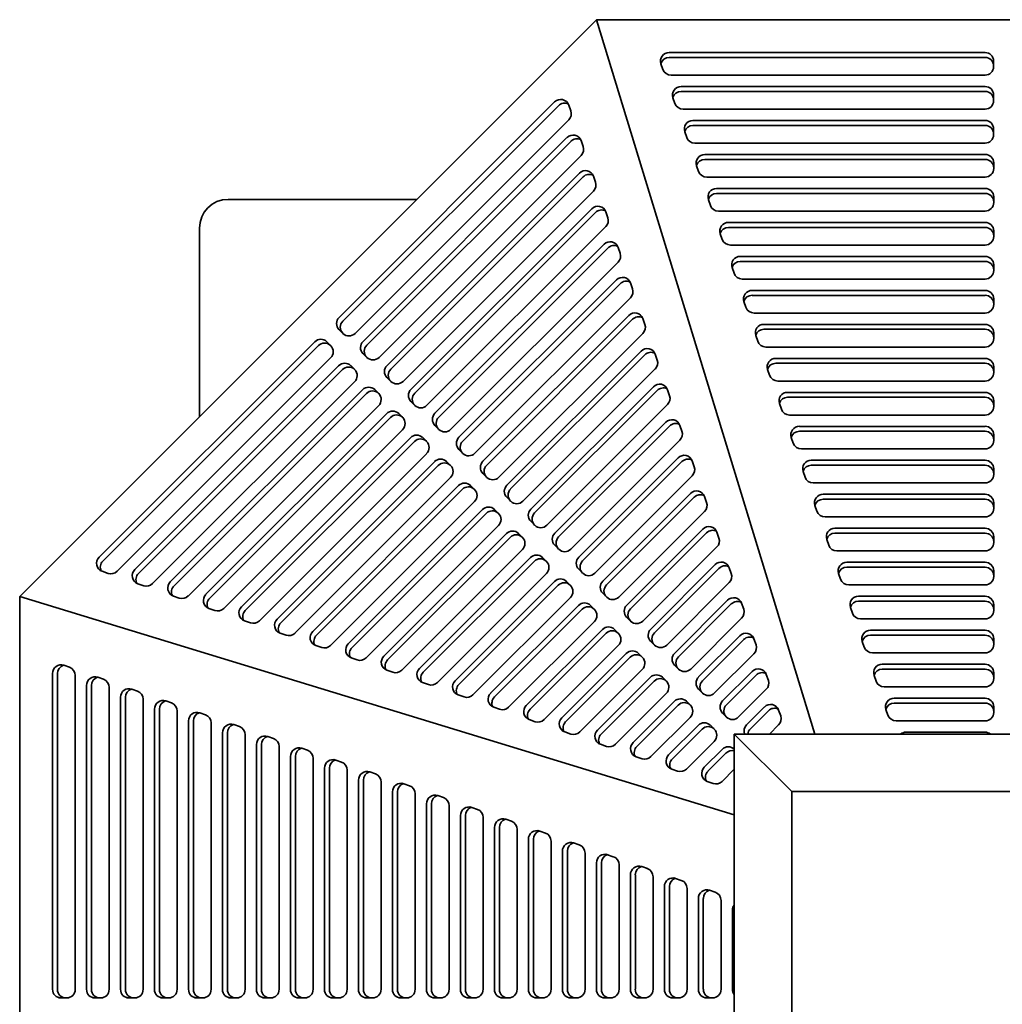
# Model space of a CAD drawing. Header units: millimetres. Extents: x 287 to 973, y 102 to 790.
# Tile 4 of 5: x 287 to 629, y 447 to 790. Entities that reach past the tile are written whole.
import ezdxf

# ---------------------------------------------------------------- set-up
doc = ezdxf.new("R2010")
doc.units = ezdxf.units.MM
doc.header["$LTSCALE"] = 3
doc.layers.add('Krawędzie widoczne(ISO)', color=7, linetype='Continuous', lineweight=35, true_color=0x262659)

msp = doc.modelspace()

# ---------------------------------------------------------------- linework, layer by layer
at = {"layer": 'Krawędzie widoczne(ISO)'}
for p, q in [((287.5, 588.87), (488.13, 789.5)), ((488.13, 789.5), (771.87, 789.5)), ((488.13, 789.5), (564.03, 541)), ((513.35, 778.09), (623.21, 778.09)), ((511.2, 772.21), (510.51, 774.18)), ((513.35, 776.37), (623.21, 776.37)), ((626.21, 775.13), (626.21, 773.17)), ((623.21, 770.21), (514.04, 770.21)), ((517.51, 766.27), (623.21, 766.27)), ((517.51, 764.55), (623.21, 764.55)), ((398.57, 685.94), (473.54, 760.89)), ((515.36, 760.39), (514.68, 762.36)), ((626.21, 763.31), (626.21, 761.34)), ((399.88, 684.63), (474.85, 759.57)), ((478.43, 759.82), (479.15, 757.76)), ((623.21, 758.39), (518.2, 758.39)), ((478.42, 754.65), (404.13, 680.38)), ((521.63, 754.45), (623.21, 754.45)), ((519.48, 748.56), (518.79, 750.53)), ((521.63, 752.73), (623.21, 752.73)), ((626.21, 751.49), (626.21, 749.52)), ((406.91, 677.6), (477.83, 748.51)), ((408.22, 676.29), (479.14, 747.19)), ((482.73, 747.44), (483.44, 745.38)), ((623.21, 746.57), (522.31, 746.57)), ((482.72, 742.27), (412.47, 672.04)), ((525.74, 742.63), (623.22, 742.63)), ((525.74, 740.91), (623.22, 740.91)), ((523.59, 736.74), (522.91, 738.71)), ((626.22, 739.67), (626.22, 737.7)), ((415.24, 669.26), (482.13, 736.13)), ((416.56, 667.95), (483.44, 734.81)), ((487.02, 735.06), (487.74, 733)), ((623.22, 734.75), (526.43, 734.75)), ((487.01, 729.89), (420.8, 663.7)), ((529.86, 730.8), (623.22, 730.8)), ((425.63, 727), (360, 727)), ((527.71, 724.92), (527.02, 726.89)), ((529.86, 729.09), (623.22, 729.09)), ((626.22, 727.85), (626.22, 725.88)), ((423.58, 660.92), (486.42, 723.75)), ((491.32, 722.68), (492.03, 720.62)), ((623.22, 722.92), (530.54, 722.92)), ((424.89, 659.61), (487.73, 722.43)), ((350, 717), (350, 651.37)), ((491.31, 717.51), (429.14, 655.37)), ((533.97, 718.98), (623.22, 718.98)), ((533.97, 717.27), (623.22, 717.27)), ((626.22, 716.03), (626.22, 714.06)), ((531.82, 713.1), (531.14, 715.07)), ((431.92, 652.59), (490.72, 711.37)), ((433.23, 651.27), (492.03, 710.06)), ((495.61, 710.3), (496.33, 708.24)), ((623.22, 711.1), (534.66, 711.1)), ((538.09, 707.16), (623.22, 707.16)), ((495.6, 705.13), (437.47, 647.03)), ((535.94, 701.28), (535.25, 703.25)), ((538.09, 705.44), (623.22, 705.44)), ((626.22, 704.21), (626.22, 702.24)), ((440.25, 644.25), (495.01, 698.99)), ((623.22, 699.28), (538.77, 699.28)), ((441.57, 642.93), (496.32, 697.68)), ((499.91, 697.92), (500.62, 695.86)), ((542.2, 695.34), (623.22, 695.34)), ((499.89, 692.75), (445.81, 638.69)), ((542.2, 693.62), (623.22, 693.62)), ((626.22, 692.38), (626.22, 690.41)), ((540.05, 689.46), (539.37, 691.43)), ((448.59, 635.91), (499.31, 686.61)), ((449.9, 634.59), (500.62, 685.3)), ((504.2, 685.54), (504.92, 683.48)), ((623.22, 687.46), (542.89, 687.46)), ((399.92, 680.35), (398.53, 681.74)), ((546.32, 683.52), (623.22, 683.52)), ((546.32, 681.8), (623.22, 681.8)), ((399.95, 680.32), (399.85, 680.42)), ((504.19, 680.37), (454.15, 630.35)), ((544.17, 677.63), (543.48, 679.6)), ((626.22, 680.56), (626.22, 678.59)), ((315.12, 602.51), (390.08, 677.46)), ((316.43, 601.2), (391.4, 676.15)), ((394.29, 677.49), (395.68, 676.1)), ((623.22, 675.64), (547, 675.64)), ((395.64, 671.9), (321.35, 597.63)), ((408.26, 672.01), (406.87, 673.4)), ((408.29, 671.98), (408.18, 672.08)), ((456.93, 627.57), (503.6, 674.23)), ((458.24, 626.26), (504.91, 672.92)), ((508.5, 673.16), (509.21, 671.1)), ((550.43, 671.7), (623.22, 671.7)), ((327.5, 598.21), (398.42, 669.12)), ((402.63, 669.16), (404.02, 667.77)), ((508.48, 668), (462.48, 622.01)), ((550.43, 669.98), (623.22, 669.98)), ((626.22, 668.74), (626.22, 666.77)), ((328.81, 596.9), (399.73, 667.81)), ((416.6, 663.67), (415.21, 665.06)), ((548.28, 665.81), (547.59, 667.78)), ((403.98, 663.56), (333.73, 593.33)), ((416.62, 663.64), (416.52, 663.75)), ((465.26, 619.23), (507.89, 661.85)), ((623.22, 663.82), (551.12, 663.82)), ((339.87, 593.92), (406.76, 660.78)), ((341.19, 592.6), (408.07, 659.47)), ((410.96, 660.82), (412.35, 659.43)), ((466.58, 617.92), (509.21, 660.54)), ((512.79, 660.78), (513.51, 658.72)), ((554.55, 659.87), (623.22, 659.87)), ((554.55, 658.16), (623.22, 658.16)), ((412.32, 655.22), (346.11, 589.03)), ((424.93, 655.33), (423.54, 656.72)), ((424.96, 655.3), (424.86, 655.41)), ((512.78, 655.62), (470.82, 613.67)), ((552.4, 653.99), (551.71, 655.96)), ((626.22, 656.92), (626.22, 654.95)), ((352.25, 589.62), (415.09, 652.44)), ((353.57, 588.31), (416.41, 651.13)), ((419.3, 652.48), (420.69, 651.09)), ((623.22, 651.99), (555.23, 651.99)), ((433.27, 646.99), (431.88, 648.38)), ((473.6, 610.89), (512.19, 649.47)), ((474.91, 609.58), (513.5, 648.16)), ((517.09, 648.4), (517.8, 646.34)), ((558.66, 648.05), (623.22, 648.05)), ((420.65, 646.88), (358.48, 584.73)), ((364.63, 585.32), (423.43, 644.1)), ((427.64, 644.14), (429.03, 642.75)), ((433.3, 646.96), (433.19, 647.07)), ((556.51, 642.17), (555.82, 644.14)), ((558.66, 646.34), (623.22, 646.34)), ((626.22, 645.1), (626.22, 643.13)), ((365.94, 584.01), (424.74, 642.79)), ((517.07, 643.24), (479.16, 605.33)), ((428.99, 638.54), (370.86, 580.43)), ((441.61, 638.65), (440.22, 640.04)), ((441.63, 638.62), (441.53, 638.73)), ((481.94, 602.55), (516.48, 637.09)), ((623.22, 640.17), (559.35, 640.17)), ((377.01, 581.02), (431.77, 635.76)), ((378.32, 579.71), (433.08, 634.45)), ((435.97, 635.8), (437.36, 634.41)), ((483.25, 601.24), (517.8, 635.78)), ((521.38, 636.02), (522.1, 633.96)), ((562.78, 636.23), (623.22, 636.23)), ((562.78, 634.51), (623.22, 634.51)), ((437.32, 630.2), (383.24, 576.14)), ((449.94, 630.31), (448.55, 631.7)), ((449.97, 630.28), (449.87, 630.39)), ((521.37, 630.86), (487.49, 596.99)), ((560.62, 630.35), (559.94, 632.32)), ((626.22, 633.28), (626.22, 631.31)), ((389.39, 576.72), (440.1, 627.42)), ((444.31, 627.46), (445.7, 626.07)), ((623.22, 628.35), (563.46, 628.35)), ((390.7, 575.41), (441.42, 626.11)), ((458.28, 621.97), (456.89, 623.36)), ((490.27, 594.21), (520.78, 624.71)), ((491.59, 592.9), (522.09, 623.4)), ((525.67, 623.64), (526.39, 621.58)), ((566.89, 624.41), (623.22, 624.41)), ((445.66, 621.86), (395.62, 571.84)), ((458.31, 621.94), (458.2, 622.05)), ((564.74, 618.53), (564.05, 620.5)), ((566.89, 622.69), (623.22, 622.69)), ((626.22, 621.45), (626.22, 619.48)), ((401.77, 572.42), (448.44, 619.08)), ((403.08, 571.11), (449.75, 617.77)), ((452.65, 619.12), (454.04, 617.73)), ((525.66, 618.48), (495.83, 588.65)), ((623.22, 616.53), (567.58, 616.53)), ((454, 613.52), (408, 567.54)), ((466.62, 613.63), (465.23, 615.02)), ((466.64, 613.61), (466.54, 613.71)), ((414.15, 568.13), (456.78, 610.75)), ((460.98, 610.78), (462.37, 609.39)), ((498.61, 585.87), (525.07, 612.33)), ((499.92, 584.56), (526.39, 611.02)), ((529.97, 611.26), (530.68, 609.2)), ((571.01, 612.59), (623.22, 612.59)), ((571.01, 610.87), (623.22, 610.87)), ((415.46, 566.81), (458.09, 609.43)), ((474.95, 605.29), (473.56, 606.68)), ((568.85, 606.7), (568.17, 608.67)), ((626.22, 609.63), (626.22, 607.66)), ((462.33, 605.19), (420.38, 563.24)), ((474.98, 605.27), (474.87, 605.37)), ((529.96, 606.1), (504.17, 580.31)), ((623.22, 604.71), (571.69, 604.71)), ((426.52, 563.83), (465.11, 602.41)), ((427.84, 562.52), (466.43, 601.09)), ((469.32, 602.44), (470.71, 601.05)), ((506.95, 577.53), (529.37, 599.95)), ((575.12, 600.77), (623.22, 600.77)), ((318.25, 596.9), (316.18, 597.62)), ((470.67, 596.85), (432.76, 558.94)), ((483.29, 596.96), (481.9, 598.35)), ((483.32, 596.93), (483.21, 597.03)), ((508.26, 576.22), (530.68, 598.64)), ((534.26, 598.88), (534.98, 596.82)), ((572.97, 594.88), (572.28, 596.85)), ((575.12, 599.05), (623.22, 599.05)), ((626.22, 597.81), (626.22, 595.84)), ((330.62, 592.6), (328.56, 593.32)), ((438.9, 559.53), (473.45, 594.07)), ((440.22, 558.22), (474.76, 592.75)), ((477.66, 594.1), (479.05, 592.71)), ((534.25, 593.72), (512.5, 571.97)), ((623.22, 592.89), (575.81, 592.89)), ((491.63, 588.62), (490.24, 590.01)), ((536, 512.97), (287.5, 588.87)), ((287.5, 305.14), (287.5, 588.87)), ((343, 588.3), (340.94, 589.02)), ((479.01, 588.51), (445.13, 554.64)), ((451.28, 555.23), (481.79, 585.73)), ((485.99, 585.76), (487.38, 584.37)), ((491.65, 588.59), (491.55, 588.69)), ((515.28, 569.19), (533.66, 587.57)), ((516.6, 567.88), (534.97, 586.26)), ((538.56, 586.5), (539.27, 584.44)), ((579.24, 588.94), (623.22, 588.94)), ((579.24, 587.23), (623.22, 587.23)), ((626.22, 585.99), (626.22, 584.02)), ((355.38, 584.01), (353.32, 584.72)), ((452.59, 553.92), (483.1, 584.42)), ((577.08, 583.06), (576.4, 585.03)), ((367.76, 579.71), (365.7, 580.42)), ((487.34, 580.17), (457.51, 550.35)), ((499.96, 580.28), (498.57, 581.67)), ((499.99, 580.25), (499.88, 580.35)), ((538.55, 581.34), (520.84, 563.64)), ((623.22, 581.06), (579.92, 581.06)), ((380.14, 575.41), (378.07, 576.13)), ((463.66, 550.93), (490.12, 577.39)), ((464.97, 549.62), (491.44, 576.08)), ((494.33, 577.42), (495.72, 576.04)), ((583.35, 577.12), (623.22, 577.12)), ((583.35, 575.41), (623.22, 575.41)), ((508.3, 571.94), (506.91, 573.33)), ((508.33, 571.91), (508.22, 572.02)), ((523.62, 560.86), (537.96, 575.19)), ((524.93, 559.54), (539.27, 573.88)), ((542.85, 574.12), (543.57, 572.06)), ((581.2, 571.24), (580.51, 573.21)), ((626.22, 574.17), (626.22, 572.2)), ((392.52, 571.11), (390.45, 571.83)), ((495.68, 571.83), (469.89, 546.05)), ((476.04, 546.63), (498.46, 569.05)), ((502.67, 569.09), (504.05, 567.7)), ((542.84, 568.96), (529.18, 555.3)), ((623.22, 569.24), (584.04, 569.24)), ((404.89, 566.81), (402.83, 567.53)), ((477.35, 545.32), (499.77, 567.74)), ((587.47, 565.3), (623.22, 565.3)), ((298.91, 452.22), (298.91, 562.08)), ((300.63, 452.22), (300.63, 562.08)), ((302.83, 564.92), (304.8, 564.23)), ((417.27, 562.51), (415.21, 563.23)), ((504.02, 563.49), (482.27, 541.75)), ((516.63, 563.6), (515.25, 564.99)), ((516.66, 563.57), (516.56, 563.68)), ((531.96, 552.52), (542.25, 562.81)), ((547.15, 561.74), (547.86, 559.68)), ((587.47, 563.58), (623.22, 563.58)), ((626.22, 562.35), (626.22, 560.38)), ((306.79, 561.4), (306.79, 452.22)), ((314.65, 560.76), (316.62, 560.07)), ((429.65, 558.22), (427.59, 558.93)), ((488.42, 542.34), (506.8, 560.71)), ((489.73, 541.02), (508.11, 559.4)), ((511, 560.75), (512.39, 559.36)), ((533.27, 551.2), (543.56, 561.5)), ((585.31, 559.42), (584.63, 561.39)), ((310.74, 452.22), (310.74, 557.92)), ((312.45, 452.22), (312.45, 557.92)), ((318.62, 557.23), (318.62, 452.22)), ((326.47, 556.64), (328.44, 555.96)), ((512.35, 555.15), (494.65, 537.45)), ((524.97, 555.26), (523.58, 556.65)), ((525, 555.23), (524.89, 555.34)), ((547.14, 556.58), (537.51, 546.96)), ((623.22, 557.42), (588.15, 557.42)), ((322.56, 452.22), (322.56, 553.8)), ((324.27, 452.22), (324.27, 553.8)), ((330.44, 553.12), (330.44, 452.22)), ((338.29, 552.53), (340.26, 551.84)), ((442.03, 553.92), (439.97, 554.63)), ((500.8, 538.04), (515.13, 552.37)), ((519.34, 552.41), (520.73, 551.02)), ((591.58, 553.48), (623.22, 553.48)), ((591.58, 551.76), (623.22, 551.76)), ((334.38, 452.22), (334.38, 549.69)), ((336.1, 452.22), (336.1, 549.69)), ((342.26, 549), (342.26, 452.22)), ((350.11, 548.41), (352.08, 547.73)), ((454.41, 549.62), (452.35, 550.34)), ((502.11, 536.73), (516.45, 551.06)), ((533.31, 546.92), (531.92, 548.31)), ((540.29, 544.18), (546.55, 550.43)), ((541.61, 542.86), (547.86, 549.12)), ((551.44, 549.36), (552.16, 547.3)), ((589.43, 547.6), (588.74, 549.57)), ((626.22, 550.52), (626.22, 548.55)), ((346.2, 452.22), (346.2, 545.57)), ((347.92, 452.22), (347.92, 545.57)), ((354.08, 544.89), (354.08, 452.22)), ((466.79, 545.32), (464.72, 546.04)), ((520.69, 546.81), (507.03, 533.15)), ((533.34, 546.89), (533.23, 547)), ((623.22, 545.6), (592.27, 545.6)), ((358.02, 452.22), (358.02, 541.46)), ((359.74, 452.22), (359.74, 541.46)), ((361.94, 544.3), (363.91, 543.61)), ((479.17, 541.02), (477.1, 541.74)), ((513.17, 533.74), (523.47, 544.03)), ((514.49, 532.43), (524.78, 542.72)), ((527.68, 544.07), (529.06, 542.68)), ((551.43, 544.2), (548.24, 541)), ((595.7, 541.66), (623.22, 541.66)), ((365.9, 540.77), (365.9, 452.22)), ((373.76, 540.18), (375.73, 539.5)), ((529.03, 538.47), (519.41, 528.85)), ((536, 541), (556, 521)), ((724, 541), (536, 541)), ((536, 541), (536, 353)), ((369.84, 452.22), (369.84, 537.34)), ((371.56, 452.22), (371.56, 537.34)), ((377.72, 536.66), (377.72, 452.22)), ((385.58, 536.07), (387.55, 535.38)), ((491.54, 536.72), (489.48, 537.44)), ((525.55, 529.44), (531.81, 535.69)), ((526.86, 528.13), (533.12, 534.38)), ((381.67, 452.22), (381.67, 533.23)), ((383.38, 452.22), (383.38, 533.23)), ((389.55, 532.54), (389.55, 452.22)), ((397.4, 531.95), (399.37, 531.27)), ((503.92, 532.43), (501.86, 533.14)), ((393.49, 452.22), (393.49, 529.12)), ((395.2, 452.22), (395.2, 529.12)), ((401.37, 528.43), (401.37, 452.22)), ((409.22, 527.84), (411.19, 527.15)), ((516.3, 528.13), (514.24, 528.84)), ((536, 528.77), (531.78, 524.56)), ((405.31, 452.22), (405.31, 525)), ((407.03, 452.22), (407.03, 525)), ((413.19, 524.31), (413.19, 452.22)), ((528.68, 523.83), (526.62, 524.55)), ((417.13, 452.22), (417.13, 520.89)), ((418.85, 452.22), (418.85, 520.89)), ((421.04, 523.72), (423.01, 523.04)), ((556, 521), (704, 521)), ((556, 373), (556, 521)), ((425.01, 520.2), (425.01, 452.22)), ((432.87, 519.61), (434.84, 518.92)), ((428.95, 452.22), (428.95, 516.77)), ((430.67, 452.22), (430.67, 516.77)), ((436.83, 516.08), (436.83, 452.22)), ((444.69, 515.49), (446.66, 514.81)), ((440.77, 452.22), (440.77, 512.66)), ((442.49, 452.22), (442.49, 512.66)), ((448.65, 511.97), (448.65, 452.22)), ((456.51, 511.38), (458.48, 510.69)), ((452.59, 452.22), (452.59, 508.54)), ((454.31, 452.22), (454.31, 508.54)), ((460.48, 507.86), (460.48, 452.22)), ((468.33, 507.26), (470.3, 506.58)), ((464.42, 452.22), (464.42, 504.43)), ((466.13, 452.22), (466.13, 504.43)), ((472.3, 503.74), (472.3, 452.22)), ((476.24, 452.22), (476.24, 500.31)), ((477.96, 452.22), (477.96, 500.31)), ((480.15, 503.15), (482.12, 502.46)), ((484.12, 499.63), (484.12, 452.22)), ((491.97, 499.03), (493.94, 498.35)), ((488.06, 452.22), (488.06, 496.2)), ((489.78, 452.22), (489.78, 496.2)), ((495.94, 495.51), (495.94, 452.22)), ((503.8, 494.92), (505.77, 494.23)), ((499.88, 452.22), (499.88, 492.08)), ((501.6, 452.22), (501.6, 492.08)), ((507.76, 491.4), (507.76, 452.22)), ((515.62, 490.8), (517.59, 490.12)), ((511.7, 452.22), (511.7, 487.97)), ((513.42, 452.22), (513.42, 487.97)), ((519.58, 487.28), (519.58, 452.22)), ((527.44, 486.69), (529.41, 486)), ((523.52, 452.22), (523.52, 483.85)), ((525.24, 452.22), (525.24, 483.85)), ((531.41, 483.17), (531.41, 452.22)), ((535.35, 452.22), (535.35, 479.74)), ((303.84, 449.22), (301.87, 449.22)), ((315.66, 449.22), (313.69, 449.22)), ((327.48, 449.22), (325.51, 449.22)), ((339.3, 449.22), (337.33, 449.22)), ((351.13, 449.22), (349.16, 449.22)), ((362.95, 449.22), (360.98, 449.22)), ((374.77, 449.22), (372.8, 449.22)), ((386.59, 449.22), (384.62, 449.22)), ((398.41, 449.22), (396.44, 449.22)), ((410.23, 449.22), (408.26, 449.22)), ((422.06, 449.22), (420.09, 449.22)), ((433.88, 449.22), (431.91, 449.22)), ((445.7, 449.22), (443.73, 449.22)), ((457.52, 449.22), (455.55, 449.22)), ((469.34, 449.22), (467.37, 449.22)), ((481.16, 449.22), (479.19, 449.22)), ((492.99, 449.22), (491.02, 449.22)), ((504.81, 449.22), (502.84, 449.22)), ((516.63, 449.22), (514.66, 449.22)), ((528.45, 449.22), (526.48, 449.22))]:
    msp.add_line(p, q, dxfattribs=at)
msp.add_arc((360, 717), 10, 90, 180, dxfattribs=at)
for centre, major_axis, ratio, start_param, end_param in [((513.35, 775.13), (-3, 0), 0.985138, 4.712389, 6.613523), ((623.21, 775.13), (3, 0), 0.985138, 0, 1.570796), ((513.35, 773.42), (-3, 0), 0.985138, 4.712389, 5.988333), ((623.21, 773.42), (3, 0), 0.985138, 0, 1.570796), ((514.04, 773.17), (-3, 0), 0.985138, 0.330338, 1.570796), ((623.21, 773.17), (3, 0), 0.985138, 4.712389, 6.283185), ((517.51, 763.31), (-3, 0), 0.985138, 4.712389, 6.613523), ((517.51, 761.6), (-3, 0), 0.985138, 4.712389, 5.988333), ((623.21, 763.31), (3, 0), 0.985138, 0, 1.570796), ((623.21, 761.6), (3, 0), 0.985138, 0, 1.570796), ((475.62, 758.8), (2.12, 2.12), 0.982624, 5.838545, 7.853833), ((476.93, 757.49), (2.12, 2.12), 0.982624, 0.320262, 1.570648), ((518.2, 761.34), (-3, 0), 0.985138, 0.330338, 1.570796), ((623.21, 761.34), (3, 0), 0.985138, 4.712389, 6.283185), ((476.34, 756.74), (-2.12, -2.12), 0.982624, 1.570648, 2.696953), ((521.63, 751.49), (-3, 0), 0.985138, 4.712389, 6.613523), ((623.21, 751.49), (3, 0), 0.985138, 0, 1.570796), ((521.63, 749.77), (-3, 0), 0.985138, 4.712389, 5.988333), ((623.21, 749.77), (3, 0), 0.985138, 0, 1.570796), ((479.92, 746.42), (2.12, 2.12), 0.982624, 5.838545, 7.853833), ((481.23, 745.11), (2.12, 2.12), 0.982624, 0.320262, 1.570648), ((522.31, 749.52), (-3, 0), 0.985138, 0.330338, 1.570796), ((623.21, 749.52), (3, 0), 0.985138, 4.712389, 6.283185), ((480.63, 744.36), (-2.12, -2.12), 0.982624, 1.570648, 2.696953), ((525.74, 739.67), (-3, 0), 0.985138, 4.712389, 6.613523), ((525.74, 737.95), (-3, 0), 0.985138, 4.712389, 5.988333), ((623.22, 739.67), (3, 0), 0.985138, 0, 1.570796), ((623.22, 737.95), (3, 0), 0.985138, 0, 1.570796), ((484.21, 734.04), (2.12, 2.12), 0.982624, 5.838545, 7.853833), ((526.43, 737.7), (-3, 0), 0.985138, 0.330338, 1.570796), ((623.22, 737.7), (3, 0), 0.985138, 4.712389, 6.283185), ((485.52, 732.73), (2.12, 2.12), 0.982624, 0.320262, 1.570648), ((484.93, 731.98), (-2.12, -2.12), 0.982624, 1.570648, 2.696953), ((529.86, 727.85), (-3, 0), 0.985138, 4.712389, 6.613523), ((623.22, 727.85), (3, 0), 0.985138, 0, 1.570796), ((529.86, 726.13), (-3, 0), 0.985138, 4.712389, 5.988333), ((623.22, 726.13), (3, 0), 0.985138, 0, 1.570796), ((488.51, 721.66), (2.12, 2.12), 0.982624, 5.838545, 7.853833), ((489.82, 720.35), (2.12, 2.12), 0.982624, 0.320262, 1.570648), ((530.54, 725.88), (-3, 0), 0.985138, 0.330338, 1.570796), ((623.22, 725.88), (3, 0), 0.985138, 4.712389, 6.283185), ((489.22, 719.6), (-2.12, -2.12), 0.982624, 1.570648, 2.696953), ((533.97, 716.03), (-3, 0), 0.985138, 4.712389, 6.613523), ((533.97, 714.31), (-3, 0), 0.985138, 4.712389, 5.988333), ((623.22, 716.03), (3, 0), 0.985138, 0, 1.570796), ((623.22, 714.31), (3, 0), 0.985138, 0, 1.570796), ((492.8, 709.28), (2.12, 2.12), 0.982624, 5.838545, 7.853833), ((534.66, 714.06), (-3, 0), 0.985138, 0.330338, 1.570796), ((623.22, 714.06), (3, 0), 0.985138, 4.712389, 6.283185), ((494.11, 707.97), (2.12, 2.12), 0.982624, 0.320262, 1.570648), ((493.52, 707.22), (-2.12, -2.12), 0.982624, 1.570648, 2.696953), ((538.09, 704.21), (-3, 0), 0.985138, 4.712389, 6.613523), ((623.22, 704.21), (3, 0), 0.985138, 0, 1.570796), ((538.09, 702.49), (-3, 0), 0.985138, 4.712389, 5.988333), ((623.22, 702.49), (3, 0), 0.985138, 0, 1.570796), ((623.22, 702.24), (3, 0), 0.985138, 4.712389, 6.283185), ((497.09, 696.9), (2.12, 2.12), 0.982624, 5.838545, 7.853833), ((498.41, 695.59), (2.12, 2.12), 0.982624, 0.320262, 1.570648), ((538.77, 702.24), (-3, 0), 0.985138, 0.330338, 1.570796), ((497.81, 694.84), (-2.12, -2.12), 0.982624, 1.570648, 2.696953), ((542.2, 692.38), (-3, 0), 0.985138, 4.712389, 6.613523), ((623.22, 692.38), (3, 0), 0.985138, 0, 1.570796), ((542.2, 690.67), (-3, 0), 0.985138, 4.712389, 5.988333), ((623.22, 690.67), (3, 0), 0.985138, 0, 1.570796), ((542.89, 690.41), (-3, 0), 0.985138, 0.330338, 1.570796), ((623.22, 690.41), (3, 0), 0.985138, 4.712389, 6.283185), ((400.65, 683.86), (-2.12, -2.12), 0.982624, 4.71224, 6.283037), ((501.39, 684.52), (2.12, 2.12), 0.982624, 5.838545, 7.853833), ((502.7, 683.21), (2.12, 2.12), 0.982624, 0.320262, 1.570648), ((401.97, 682.54), (-2.12, -2.12), 0.982624, 4.71224, 6.283037), ((502.11, 682.46), (-2.12, -2.12), 0.982624, 1.570648, 2.696953), ((546.32, 680.56), (-3, 0), 0.985138, 4.712389, 6.613523), ((546.32, 678.85), (-3, 0), 0.985138, 4.712389, 5.988333), ((623.22, 680.56), (3, 0), 0.985138, 0, 1.570796), ((623.22, 678.85), (3, 0), 0.985138, 0, 1.570796), ((392.17, 675.37), (2.12, 2.12), 0.982624, 6.283037, 7.853833), ((402.04, 682.47), (-2.12, -2.12), 0.982624, 6.283037, 7.853833), ((623.22, 678.59), (3, 0), 0.985138, 4.712389, 6.283185), ((393.48, 674.06), (2.12, 2.12), 0.982624, 0.013532, 1.570648), ((393.56, 673.98), (2.12, 2.12), 0.982624, 4.71224, 6.283037), ((408.99, 675.52), (-2.12, -2.12), 0.982624, 4.71224, 6.283037), ((410.3, 674.21), (-2.12, -2.12), 0.982624, 4.71224, 6.283037), ((505.68, 672.14), (2.12, 2.12), 0.982624, 5.838545, 7.853833), ((547, 678.59), (-3, 0), 0.985138, 0.330338, 1.570796), ((410.38, 674.13), (-2.12, -2.12), 0.982624, 6.283037, 7.853833), ((507, 670.83), (2.12, 2.12), 0.982624, 0.320262, 1.570648), ((550.43, 668.74), (-3, 0), 0.985138, 4.712389, 6.613523), ((623.22, 668.74), (3, 0), 0.985138, 0, 1.570796), ((400.5, 667.03), (2.12, 2.12), 0.982624, 6.283037, 7.853833), ((401.82, 665.72), (2.12, 2.12), 0.982624, 0.013532, 1.570648), ((417.33, 667.18), (-2.12, -2.12), 0.982624, 4.71224, 6.283037), ((418.64, 665.87), (-2.12, -2.12), 0.982624, 4.71224, 6.283037), ((506.4, 670.08), (-2.12, -2.12), 0.982624, 1.570648, 2.696953), ((550.43, 667.02), (-3, 0), 0.985138, 4.712389, 5.988333), ((623.22, 667.02), (3, 0), 0.985138, 0, 1.570796), ((401.89, 665.64), (2.12, 2.12), 0.982624, 4.71224, 6.283037), ((551.12, 666.77), (-3, 0), 0.985138, 0.330338, 1.570796), ((623.22, 666.77), (3, 0), 0.985138, 4.712389, 6.283185), ((408.84, 658.69), (2.12, 2.12), 0.982624, 6.283037, 7.853833), ((418.72, 665.79), (-2.12, -2.12), 0.982624, 6.283037, 7.853833), ((509.98, 659.76), (2.12, 2.12), 0.982624, 5.838545, 7.853833), ((511.29, 658.45), (2.12, 2.12), 0.982624, 0.320262, 1.570648), ((410.15, 657.38), (2.12, 2.12), 0.982624, 0.013532, 1.570648), ((410.23, 657.31), (2.12, 2.12), 0.982624, 4.71224, 6.283037), ((425.66, 658.84), (-2.12, -2.12), 0.982624, 4.71224, 6.283037), ((426.98, 657.53), (-2.12, -2.12), 0.982624, 4.71224, 6.283037), ((510.69, 657.7), (-2.12, -2.12), 0.982624, 1.570648, 2.696953), ((554.55, 656.92), (-3, 0), 0.985138, 4.712389, 6.613523), ((554.55, 655.2), (-3, 0), 0.985138, 4.712389, 5.988333), ((623.22, 656.92), (3, 0), 0.985138, 0, 1.570796), ((623.22, 655.2), (3, 0), 0.985138, 0, 1.570796), ((427.05, 657.45), (-2.12, -2.12), 0.982624, 6.283037, 7.853833), ((623.22, 654.95), (3, 0), 0.985138, 4.712389, 6.283185), ((417.18, 650.36), (2.12, 2.12), 0.982624, 6.283037, 7.853833), ((418.49, 649.04), (2.12, 2.12), 0.982624, 0.013532, 1.570648), ((418.57, 648.97), (2.12, 2.12), 0.982624, 4.71224, 6.283037), ((434, 650.5), (-2.12, -2.12), 0.982624, 4.71224, 6.283037), ((435.31, 649.19), (-2.12, -2.12), 0.982624, 4.71224, 6.283037), ((555.23, 654.95), (-3, 0), 0.985138, 0.330338, 1.570796), ((514.27, 647.38), (2.12, 2.12), 0.982624, 5.838545, 7.853833), ((515.59, 646.07), (2.12, 2.12), 0.982624, 0.320262, 1.570648), ((558.66, 645.1), (-3, 0), 0.985138, 4.712389, 6.613523), ((623.22, 645.1), (3, 0), 0.985138, 0, 1.570796), ((425.51, 642.02), (2.12, 2.12), 0.982624, 6.283037, 7.853833), ((426.83, 640.7), (2.12, 2.12), 0.982624, 0.013532, 1.570648), ((435.39, 649.11), (-2.12, -2.12), 0.982624, 6.283037, 7.853833), ((442.34, 642.16), (-2.12, -2.12), 0.982624, 4.71224, 6.283037), ((514.99, 645.32), (-2.12, -2.12), 0.982624, 1.570648, 2.696953), ((558.66, 643.38), (-3, 0), 0.985138, 4.712389, 5.988333), ((623.22, 643.38), (3, 0), 0.985138, 0, 1.570796), ((426.9, 640.63), (2.12, 2.12), 0.982624, 4.71224, 6.283037), ((443.65, 640.85), (-2.12, -2.12), 0.982624, 4.71224, 6.283037), ((559.35, 643.13), (-3, 0), 0.985138, 0.330338, 1.570796), ((623.22, 643.13), (3, 0), 0.985138, 4.712389, 6.283185), ((443.73, 640.77), (-2.12, -2.12), 0.982624, 6.283037, 7.853833), ((518.57, 635), (2.12, 2.12), 0.982624, 5.838545, 7.853833), ((433.85, 633.68), (2.12, 2.12), 0.982624, 6.283037, 7.853833), ((435.16, 632.37), (2.12, 2.12), 0.982624, 0.013532, 1.570648), ((435.24, 632.29), (2.12, 2.12), 0.982624, 4.71224, 6.283037), ((450.67, 633.82), (-2.12, -2.12), 0.982624, 4.71224, 6.283037), ((451.99, 632.51), (-2.12, -2.12), 0.982624, 4.71224, 6.283037), ((519.88, 633.69), (2.12, 2.12), 0.982624, 0.320262, 1.570648), ((519.28, 632.94), (-2.12, -2.12), 0.982624, 1.570648, 2.696953), ((562.78, 633.28), (-3, 0), 0.985138, 4.712389, 6.613523), ((562.78, 631.56), (-3, 0), 0.985138, 4.712389, 5.988333), ((623.22, 633.28), (3, 0), 0.985138, 0, 1.570796), ((623.22, 631.56), (3, 0), 0.985138, 0, 1.570796), ((452.06, 632.43), (-2.12, -2.12), 0.982624, 6.283037, 7.853833), ((563.46, 631.31), (-3, 0), 0.985138, 0.330338, 1.570796), ((623.22, 631.31), (3, 0), 0.985138, 4.712389, 6.283185), ((442.19, 625.34), (2.12, 2.12), 0.982624, 6.283037, 7.853833), ((443.5, 624.03), (2.12, 2.12), 0.982624, 0.013532, 1.570648), ((459.01, 625.48), (-2.12, -2.12), 0.982624, 4.71224, 6.283037), ((443.58, 623.95), (2.12, 2.12), 0.982624, 4.71224, 6.283037), ((460.32, 624.17), (-2.12, -2.12), 0.982624, 4.71224, 6.283037), ((522.86, 622.62), (2.12, 2.12), 0.982624, 5.838545, 7.853833), ((524.18, 621.31), (2.12, 2.12), 0.982624, 0.320262, 1.570648), ((566.89, 621.45), (-3, 0), 0.985138, 4.712389, 6.613523), ((623.22, 621.45), (3, 0), 0.985138, 0, 1.570796), ((450.52, 617), (2.12, 2.12), 0.982624, 6.283037, 7.853833), ((460.4, 624.09), (-2.12, -2.12), 0.982624, 6.283037, 7.853833), ((523.58, 620.56), (-2.12, -2.12), 0.982624, 1.570648, 2.696953), ((566.89, 619.74), (-3, 0), 0.985138, 4.712389, 5.988333), ((623.22, 619.74), (3, 0), 0.985138, 0, 1.570796), ((451.84, 615.69), (2.12, 2.12), 0.982624, 0.013532, 1.570648), ((451.91, 615.61), (2.12, 2.12), 0.982624, 4.71224, 6.283037), ((467.35, 617.14), (-2.12, -2.12), 0.982624, 4.71224, 6.283037), ((468.66, 615.83), (-2.12, -2.12), 0.982624, 4.71224, 6.283037), ((567.58, 619.48), (-3, 0), 0.985138, 0.330338, 1.570796), ((623.22, 619.48), (3, 0), 0.985138, 4.712389, 6.283185), ((468.74, 615.75), (-2.12, -2.12), 0.982624, 6.283037, 7.853833), ((527.16, 610.24), (2.12, 2.12), 0.982624, 5.838545, 7.853833), ((458.86, 608.66), (2.12, 2.12), 0.982624, 6.283037, 7.853833), ((460.17, 607.35), (2.12, 2.12), 0.982624, 0.013532, 1.570648), ((475.68, 608.81), (-2.12, -2.12), 0.982624, 4.71224, 6.283037), ((528.47, 608.93), (2.12, 2.12), 0.982624, 0.320262, 1.570648), ((571.01, 609.63), (-3, 0), 0.985138, 4.712389, 6.613523), ((571.01, 607.92), (-3, 0), 0.985138, 4.712389, 5.988333), ((623.22, 609.63), (3, 0), 0.985138, 0, 1.570796), ((623.22, 607.92), (3, 0), 0.985138, 0, 1.570796), ((460.25, 607.27), (2.12, 2.12), 0.982624, 4.71224, 6.283037), ((477, 607.49), (-2.12, -2.12), 0.982624, 4.71224, 6.283037), ((527.87, 608.18), (-2.12, -2.12), 0.982624, 1.570648, 2.696953), ((571.69, 607.66), (-3, 0), 0.985138, 0.330338, 1.570796), ((623.22, 607.66), (3, 0), 0.985138, 4.712389, 6.283185), ((467.2, 600.32), (2.12, 2.12), 0.982624, 6.283037, 7.853833), ((477.07, 607.42), (-2.12, -2.12), 0.982624, 6.283037, 7.853833), ((317.2, 600.43), (-2.12, -2.12), 0.982624, 4.71224, 6.727528), ((318.51, 599.12), (-2.12, -2.12), 0.982624, 4.71224, 5.962924), ((468.51, 599.01), (2.12, 2.12), 0.982624, 0.013532, 1.570648), ((468.59, 598.93), (2.12, 2.12), 0.982624, 4.71224, 6.283037), ((484.02, 600.47), (-2.12, -2.12), 0.982624, 4.71224, 6.283037), ((485.33, 599.15), (-2.12, -2.12), 0.982624, 4.71224, 6.283037), ((531.45, 597.86), (2.12, 2.12), 0.982624, 5.838545, 7.853833), ((532.76, 596.55), (2.12, 2.12), 0.982624, 0.320262, 1.570648), ((575.12, 597.81), (-3, 0), 0.985138, 4.712389, 6.613523), ((623.22, 597.81), (3, 0), 0.985138, 0, 1.570796), ((319.26, 599.71), (-2.12, -2.12), 0.982624, 0.444343, 1.570648), ((329.58, 596.13), (-2.12, -2.12), 0.982624, 4.71224, 6.727528), ((330.89, 594.82), (-2.12, -2.12), 0.982624, 4.71224, 5.962924), ((485.41, 599.08), (-2.12, -2.12), 0.982624, 6.283037, 7.853833), ((532.17, 595.8), (-2.12, -2.12), 0.982624, 1.570648, 2.696953), ((575.12, 596.09), (-3, 0), 0.985138, 4.712389, 5.988333), ((623.22, 596.09), (3, 0), 0.985138, 0, 1.570796), ((331.64, 595.41), (-2.12, -2.12), 0.982624, 0.444343, 1.570648), ((341.96, 591.83), (-2.12, -2.12), 0.982624, 4.71224, 6.727528), ((343.27, 590.52), (-2.12, -2.12), 0.982624, 4.71224, 5.962924), ((475.53, 591.98), (2.12, 2.12), 0.982624, 6.283037, 7.853833), ((476.85, 590.67), (2.12, 2.12), 0.982624, 0.013532, 1.570648), ((476.92, 590.59), (2.12, 2.12), 0.982624, 4.71224, 6.283037), ((492.36, 592.13), (-2.12, -2.12), 0.982624, 4.71224, 6.283037), ((493.67, 590.81), (-2.12, -2.12), 0.982624, 4.71224, 6.283037), ((575.81, 595.84), (-3, 0), 0.985138, 0.330338, 1.570796), ((623.22, 595.84), (3, 0), 0.985138, 4.712389, 6.283185), ((354.34, 587.53), (-2.12, -2.12), 0.982624, 4.71224, 6.727528), ((344.02, 591.12), (-2.12, -2.12), 0.982624, 0.444343, 1.570648), ((355.65, 586.22), (-2.12, -2.12), 0.982624, 4.71224, 5.962924), ((483.87, 583.64), (2.12, 2.12), 0.982624, 6.283037, 7.853833), ((493.75, 590.74), (-2.12, -2.12), 0.982624, 6.283037, 7.853833), ((500.69, 583.79), (-2.12, -2.12), 0.982624, 4.71224, 6.283037), ((535.75, 585.48), (2.12, 2.12), 0.982624, 5.838545, 7.853833), ((537.06, 584.17), (2.12, 2.12), 0.982624, 0.320262, 1.570648), ((579.24, 585.99), (-3, 0), 0.985138, 4.712389, 6.613523), ((579.24, 584.27), (-3, 0), 0.985138, 4.712389, 5.988333), ((623.22, 585.99), (3, 0), 0.985138, 0, 1.570796), ((623.22, 584.27), (3, 0), 0.985138, 0, 1.570796), ((356.4, 586.82), (-2.12, -2.12), 0.982624, 0.444343, 1.570648), ((366.72, 583.23), (-2.12, -2.12), 0.982624, 4.71224, 6.727528), ((368.03, 581.92), (-2.12, -2.12), 0.982624, 4.71224, 5.962924), ((485.18, 582.33), (2.12, 2.12), 0.982624, 0.013532, 1.570648), ((485.26, 582.25), (2.12, 2.12), 0.982624, 4.71224, 6.283037), ((502.01, 582.48), (-2.12, -2.12), 0.982624, 4.71224, 6.283037), ((536.46, 583.42), (-2.12, -2.12), 0.982624, 1.570648, 2.696953), ((579.92, 584.02), (-3, 0), 0.985138, 0.330338, 1.570796), ((623.22, 584.02), (3, 0), 0.985138, 4.712389, 6.283185), ((368.78, 582.52), (-2.12, -2.12), 0.982624, 0.444343, 1.570648), ((379.09, 578.94), (-2.12, -2.12), 0.982624, 4.71224, 6.727528), ((380.41, 577.62), (-2.12, -2.12), 0.982624, 4.71224, 5.962924), ((502.08, 582.4), (-2.12, -2.12), 0.982624, 6.283037, 7.853833), ((381.16, 578.22), (-2.12, -2.12), 0.982624, 0.444343, 1.570648), ((391.47, 574.64), (-2.12, -2.12), 0.982624, 4.71224, 6.727528), ((392.79, 573.33), (-2.12, -2.12), 0.982624, 4.71224, 5.962924), ((492.21, 575.3), (2.12, 2.12), 0.982624, 6.283037, 7.853833), ((493.52, 573.99), (2.12, 2.12), 0.982624, 0.013532, 1.570648), ((493.6, 573.91), (2.12, 2.12), 0.982624, 4.71224, 6.283037), ((509.03, 575.45), (-2.12, -2.12), 0.982624, 4.71224, 6.283037), ((510.34, 574.14), (-2.12, -2.12), 0.982624, 4.71224, 6.283037), ((540.04, 573.1), (2.12, 2.12), 0.982624, 5.838545, 7.853833), ((583.35, 574.17), (-3, 0), 0.985138, 4.712389, 6.613523), ((583.35, 572.45), (-3, 0), 0.985138, 4.712389, 5.988333), ((623.22, 574.17), (3, 0), 0.985138, 0, 1.570796), ((623.22, 572.45), (3, 0), 0.985138, 0, 1.570796), ((403.85, 570.34), (-2.12, -2.12), 0.982624, 4.71224, 6.727528), ((541.35, 571.79), (2.12, 2.12), 0.982624, 0.320262, 1.570648), ((540.76, 571.04), (-2.12, -2.12), 0.982624, 1.570648, 2.696953), ((623.22, 572.2), (3, 0), 0.985138, 4.712389, 6.283185), ((393.54, 573.92), (-2.12, -2.12), 0.982624, 0.444343, 1.570648), ((405.16, 569.03), (-2.12, -2.12), 0.982624, 4.71224, 5.962924), ((500.54, 566.96), (2.12, 2.12), 0.982624, 6.283037, 7.853833), ((501.86, 565.65), (2.12, 2.12), 0.982624, 0.013532, 1.570648), ((510.42, 574.06), (-2.12, -2.12), 0.982624, 6.283037, 7.853833), ((517.37, 567.11), (-2.12, -2.12), 0.982624, 4.71224, 6.283037), ((584.04, 572.2), (-3, 0), 0.985138, 0.330338, 1.570796), ((301.87, 562.08), (0, 3), 0.985138, 5.952847, 7.853982), ((405.91, 569.62), (-2.12, -2.12), 0.982624, 0.444343, 1.570648), ((416.23, 566.04), (-2.12, -2.12), 0.982624, 4.71224, 6.727528), ((417.54, 564.73), (-2.12, -2.12), 0.982624, 4.71224, 5.962924), ((501.93, 565.57), (2.12, 2.12), 0.982624, 4.71224, 6.283037), ((518.68, 565.8), (-2.12, -2.12), 0.982624, 4.71224, 6.283037), ((587.47, 562.35), (-3, 0), 0.985138, 4.712389, 6.613523), ((623.22, 562.35), (3, 0), 0.985138, 0, 1.570796), ((303.59, 562.08), (0, 3), 0.985138, 0.294852, 1.570796), ((303.84, 561.4), (0, 3), 0.985138, 4.712389, 5.952847), ((418.29, 565.33), (-2.12, -2.12), 0.982624, 0.444343, 1.570648), ((428.61, 561.74), (-2.12, -2.12), 0.982624, 4.71224, 6.727528), ((429.92, 560.43), (-2.12, -2.12), 0.982624, 4.71224, 5.962924), ((518.76, 565.72), (-2.12, -2.12), 0.982624, 6.283037, 7.853833), ((544.34, 560.72), (2.12, 2.12), 0.982624, 5.838545, 7.853833), ((545.65, 559.41), (2.12, 2.12), 0.982624, 0.320262, 1.570648), ((587.47, 560.63), (-3, 0), 0.985138, 4.712389, 5.988333), ((623.22, 560.63), (3, 0), 0.985138, 0, 1.570796), ((313.69, 557.92), (0, 3), 0.985138, 5.952847, 7.853982), ((315.41, 557.92), (0, 3), 0.985138, 0.294852, 1.570796), ((315.66, 557.23), (0, 3), 0.985138, 4.712389, 5.952847), ((430.67, 561.03), (-2.12, -2.12), 0.982624, 0.444343, 1.570648), ((440.99, 557.44), (-2.12, -2.12), 0.982624, 4.71224, 6.727528), ((508.88, 558.63), (2.12, 2.12), 0.982624, 6.283037, 7.853833), ((510.19, 557.31), (2.12, 2.12), 0.982624, 0.013532, 1.570648), ((510.27, 557.24), (2.12, 2.12), 0.982624, 4.71224, 6.283037), ((525.7, 558.77), (-2.12, -2.12), 0.982624, 4.71224, 6.283037), ((527.02, 557.46), (-2.12, -2.12), 0.982624, 4.71224, 6.283037), ((545.05, 558.66), (-2.12, -2.12), 0.982624, 1.570648, 2.696953), ((588.15, 560.38), (-3, 0), 0.985138, 0.330338, 1.570796), ((623.22, 560.38), (3, 0), 0.985138, 4.712389, 6.283185), ((325.51, 553.8), (0, 3), 0.985138, 5.952847, 7.853982), ((327.23, 553.8), (0, 3), 0.985138, 0.294852, 1.570796), ((327.48, 553.12), (0, 3), 0.985138, 4.712389, 5.952847), ((442.3, 556.13), (-2.12, -2.12), 0.982624, 4.71224, 5.962924), ((453.37, 553.15), (-2.12, -2.12), 0.982624, 4.71224, 6.727528), ((527.09, 557.38), (-2.12, -2.12), 0.982624, 6.283037, 7.853833), ((337.33, 549.69), (0, 3), 0.985138, 5.952847, 7.853982), ((339.05, 549.69), (0, 3), 0.985138, 0.294852, 1.570796), ((339.3, 549), (0, 3), 0.985138, 4.712389, 5.952847), ((443.05, 556.73), (-2.12, -2.12), 0.982624, 0.444343, 1.570648), ((454.68, 551.83), (-2.12, -2.12), 0.982624, 4.71224, 5.962924), ((517.22, 550.29), (2.12, 2.12), 0.982624, 6.283037, 7.853833), ((518.53, 548.97), (2.12, 2.12), 0.982624, 0.013532, 1.570648), ((534.04, 550.43), (-2.12, -2.12), 0.982624, 4.71224, 6.283037), ((548.63, 548.34), (2.12, 2.12), 0.982624, 5.838545, 7.853833), ((591.58, 550.52), (-3, 0), 0.985138, 4.712389, 6.613523), ((591.58, 548.81), (-3, 0), 0.985138, 4.712389, 5.988333), ((623.22, 550.52), (3, 0), 0.985138, 0, 1.570796), ((623.22, 548.81), (3, 0), 0.985138, 0, 1.570796), ((349.16, 545.57), (0, 3), 0.985138, 5.952847, 7.853982), ((350.87, 545.57), (0, 3), 0.985138, 0.294852, 1.570796), ((455.43, 552.43), (-2.12, -2.12), 0.982624, 0.444343, 1.570648), ((465.74, 548.85), (-2.12, -2.12), 0.982624, 4.71224, 6.727528), ((467.06, 547.54), (-2.12, -2.12), 0.982624, 4.71224, 5.962924), ((518.61, 548.9), (2.12, 2.12), 0.982624, 4.71224, 6.283037), ((535.35, 549.12), (-2.12, -2.12), 0.982624, 4.71224, 6.283037), ((549.94, 547.03), (2.12, 2.12), 0.982624, 0.320262, 1.570648), ((623.22, 548.55), (3, 0), 0.985138, 4.712389, 6.283185), ((351.13, 544.89), (0, 3), 0.985138, 4.712389, 5.952847), ((360.98, 541.46), (0, 3), 0.985138, 5.952847, 7.853982), ((467.81, 548.13), (-2.12, -2.12), 0.982624, 0.444343, 1.570648), ((478.12, 544.55), (-2.12, -2.12), 0.982624, 4.71224, 6.727528), ((479.43, 543.24), (-2.12, -2.12), 0.982624, 4.71224, 5.962924), ((525.55, 541.95), (2.12, 2.12), 0.982624, 6.283037, 7.853833), ((535.43, 549.04), (-2.12, -2.12), 0.982624, 6.283037, 7.853833), ((549.35, 546.28), (-2.12, -2.12), 0.982624, 1.570648, 2.696953), ((592.27, 548.55), (-3, 0), 0.985138, 0.330338, 1.570796), ((362.69, 541.46), (0, 3), 0.985138, 0.294852, 1.570796), ((362.95, 540.77), (0, 3), 0.985138, 4.712389, 5.952847), ((480.19, 543.83), (-2.12, -2.12), 0.982624, 0.444343, 1.570648), ((490.5, 540.25), (-2.12, -2.12), 0.982624, 4.71224, 6.727528), ((526.87, 540.64), (2.12, 2.12), 0.982624, 0.013532, 1.570648), ((526.94, 540.56), (2.12, 2.12), 0.982624, 4.71224, 6.283037), ((542.38, 542.09), (2.12, 2.12), 0.982624, 1.570648, 2.721815), ((543.69, 540.78), (2.12, 2.12), 0.982624, 1.570648, 2.271761), ((595.7, 538.7), (3, 0), 0.985138, 1.570796, 2.248734), ((623.22, 538.7), (3, 0), 0.985138, 0.892864, 1.570796), ((372.8, 537.34), (0, 3), 0.985138, 5.952847, 7.853982), ((374.52, 537.34), (0, 3), 0.985138, 0.294852, 1.570796), ((374.77, 536.66), (0, 3), 0.985138, 4.712389, 5.952847), ((491.81, 538.94), (-2.12, -2.12), 0.982624, 4.71224, 5.962924), ((502.88, 535.95), (-2.12, -2.12), 0.982624, 4.71224, 6.727528), ((384.62, 533.23), (0, 3), 0.985138, 5.952847, 7.853982), ((386.34, 533.23), (0, 3), 0.985138, 0.294852, 1.570796), ((386.59, 532.54), (0, 3), 0.985138, 4.712389, 5.952847), ((492.56, 539.54), (-2.12, -2.12), 0.982624, 0.444343, 1.570648), ((504.19, 534.64), (-2.12, -2.12), 0.982624, 4.71224, 5.962924), ((533.89, 533.61), (2.12, 2.12), 0.982624, 0.005522, 1.570648), ((535.2, 532.3), (2.12, 2.12), 0.982624, 0.522743, 1.570648), ((396.44, 529.12), (0, 3), 0.985138, 5.952847, 7.853982), ((398.16, 529.12), (0, 3), 0.985138, 0.294852, 1.570796), ((398.41, 528.43), (0, 3), 0.985138, 4.712389, 5.952847), ((504.94, 535.24), (-2.12, -2.12), 0.982624, 0.444343, 1.570648), ((515.26, 531.65), (-2.12, -2.12), 0.982624, 4.71224, 6.727528), ((516.57, 530.34), (-2.12, -2.12), 0.982624, 4.71224, 5.962924), ((408.26, 525), (0, 3), 0.985138, 5.952847, 7.853982), ((409.98, 525), (0, 3), 0.985138, 0.294852, 1.570796), ((517.32, 530.94), (-2.12, -2.12), 0.982624, 0.444343, 1.570648), ((527.64, 527.36), (-2.12, -2.12), 0.982624, 4.71224, 6.727528), ((528.95, 526.04), (-2.12, -2.12), 0.982624, 4.71224, 5.962924), ((410.23, 524.31), (0, 3), 0.985138, 4.712389, 5.952847), ((420.09, 520.89), (0, 3), 0.985138, 5.952847, 7.853982), ((529.7, 526.64), (-2.12, -2.12), 0.982624, 0.444343, 1.570648), ((421.8, 520.89), (0, 3), 0.985138, 0.294852, 1.570796), ((422.06, 520.2), (0, 3), 0.985138, 4.712389, 5.952847), ((431.91, 516.77), (0, 3), 0.985138, 5.952847, 7.853982), ((433.62, 516.77), (0, 3), 0.985138, 0.294852, 1.570796), ((433.88, 516.08), (0, 3), 0.985138, 4.712389, 5.952847), ((443.73, 512.66), (0, 3), 0.985138, 5.952847, 7.853982), ((445.45, 512.66), (0, 3), 0.985138, 0.294852, 1.570796), ((445.7, 511.97), (0, 3), 0.985138, 4.712389, 5.952847), ((455.55, 508.54), (0, 3), 0.985138, 5.952847, 7.853982), ((457.27, 508.54), (0, 3), 0.985138, 0.294852, 1.570796), ((457.52, 507.86), (0, 3), 0.985138, 4.712389, 5.952847), ((467.37, 504.43), (0, 3), 0.985138, 5.952847, 7.853982), ((469.09, 504.43), (0, 3), 0.985138, 0.294852, 1.570796), ((469.34, 503.74), (0, 3), 0.985138, 4.712389, 5.952847), ((479.19, 500.31), (0, 3), 0.985138, 5.952847, 7.853982), ((480.91, 500.31), (0, 3), 0.985138, 0.294852, 1.570796), ((481.16, 499.63), (0, 3), 0.985138, 4.712389, 5.952847), ((491.02, 496.2), (0, 3), 0.985138, 5.952847, 7.853982), ((492.73, 496.2), (0, 3), 0.985138, 0.294852, 1.570796), ((492.99, 495.51), (0, 3), 0.985138, 4.712389, 5.952847), ((502.84, 492.08), (0, 3), 0.985138, 5.952847, 7.853982), ((504.55, 492.08), (0, 3), 0.985138, 0.294852, 1.570796), ((504.81, 491.4), (0, 3), 0.985138, 4.712389, 5.952847), ((514.66, 487.97), (0, 3), 0.985138, 5.952847, 7.853982), ((516.38, 487.97), (0, 3), 0.985138, 0.294852, 1.570796), ((516.63, 487.28), (0, 3), 0.985138, 4.712389, 5.952847), ((526.48, 483.85), (0, 3), 0.985138, 5.952847, 7.853982), ((528.2, 483.85), (0, 3), 0.985138, 0.294852, 1.570796), ((528.45, 483.17), (0, 3), 0.985138, 4.712389, 5.952847), ((538.3, 479.74), (0, 3), 0.985138, 0.89287, 1.570796), ((301.87, 452.22), (0, -3), 0.985138, 4.712389, 6.283185), ((303.59, 452.22), (0, -3), 0.985138, 4.712389, 6.283185), ((303.84, 452.22), (0, -3), 0.985138, 0, 1.570796), ((313.69, 452.22), (0, -3), 0.985138, 4.712389, 6.283185), ((315.41, 452.22), (0, -3), 0.985138, 4.712389, 6.283185), ((315.66, 452.22), (0, -3), 0.985138, 0, 1.570796), ((325.51, 452.22), (0, -3), 0.985138, 4.712389, 6.283185), ((327.23, 452.22), (0, -3), 0.985138, 4.712389, 6.283185), ((327.48, 452.22), (0, -3), 0.985138, 0, 1.570796), ((337.33, 452.22), (0, -3), 0.985138, 4.712389, 6.283185), ((339.05, 452.22), (0, -3), 0.985138, 4.712389, 6.283185), ((339.3, 452.22), (0, -3), 0.985138, 0, 1.570796), ((349.16, 452.22), (0, -3), 0.985138, 4.712389, 6.283185), ((350.87, 452.22), (0, -3), 0.985138, 4.712389, 6.283185), ((351.13, 452.22), (0, -3), 0.985138, 0, 1.570796), ((360.98, 452.22), (0, -3), 0.985138, 4.712389, 6.283185), ((362.69, 452.22), (0, -3), 0.985138, 4.712389, 6.283185), ((362.95, 452.22), (0, -3), 0.985138, 0, 1.570796), ((372.8, 452.22), (0, -3), 0.985138, 4.712389, 6.283185), ((374.52, 452.22), (0, -3), 0.985138, 4.712389, 6.283185), ((374.77, 452.22), (0, -3), 0.985138, 0, 1.570796), ((384.62, 452.22), (0, -3), 0.985138, 4.712389, 6.283185), ((386.34, 452.22), (0, -3), 0.985138, 4.712389, 6.283185), ((386.59, 452.22), (0, -3), 0.985138, 0, 1.570796), ((396.44, 452.22), (0, -3), 0.985138, 4.712389, 6.283185), ((398.16, 452.22), (0, -3), 0.985138, 4.712389, 6.283185), ((398.41, 452.22), (0, -3), 0.985138, 0, 1.570796), ((408.26, 452.22), (0, -3), 0.985138, 4.712389, 6.283185), ((409.98, 452.22), (0, -3), 0.985138, 4.712389, 6.283185), ((410.23, 452.22), (0, -3), 0.985138, 0, 1.570796), ((420.09, 452.22), (0, -3), 0.985138, 4.712389, 6.283185), ((421.8, 452.22), (0, -3), 0.985138, 4.712389, 6.283185), ((422.06, 452.22), (0, -3), 0.985138, 0, 1.570796), ((431.91, 452.22), (0, -3), 0.985138, 4.712389, 6.283185), ((433.62, 452.22), (0, -3), 0.985138, 4.712389, 6.283185), ((433.88, 452.22), (0, -3), 0.985138, 0, 1.570796), ((443.73, 452.22), (0, -3), 0.985138, 4.712389, 6.283185), ((445.45, 452.22), (0, -3), 0.985138, 4.712389, 6.283185), ((445.7, 452.22), (0, -3), 0.985138, 0, 1.570796), ((455.55, 452.22), (0, -3), 0.985138, 4.712389, 6.283185), ((457.27, 452.22), (0, -3), 0.985138, 4.712389, 6.283185), ((457.52, 452.22), (0, -3), 0.985138, 0, 1.570796), ((467.37, 452.22), (0, -3), 0.985138, 4.712389, 6.283185), ((469.09, 452.22), (0, -3), 0.985138, 4.712389, 6.283185), ((469.34, 452.22), (0, -3), 0.985138, 0, 1.570796), ((479.19, 452.22), (0, -3), 0.985138, 4.712389, 6.283185), ((480.91, 452.22), (0, -3), 0.985138, 4.712389, 6.283185), ((481.16, 452.22), (0, -3), 0.985138, 0, 1.570796), ((491.02, 452.22), (0, -3), 0.985138, 4.712389, 6.283185), ((492.73, 452.22), (0, -3), 0.985138, 4.712389, 6.283185), ((492.99, 452.22), (0, -3), 0.985138, 0, 1.570796), ((502.84, 452.22), (0, -3), 0.985138, 4.712389, 6.283185), ((504.55, 452.22), (0, -3), 0.985138, 4.712389, 6.283185), ((504.81, 452.22), (0, -3), 0.985138, 0, 1.570796), ((514.66, 452.22), (0, -3), 0.985138, 4.712389, 6.283185), ((516.38, 452.22), (0, -3), 0.985138, 4.712389, 6.283185), ((516.63, 452.22), (0, -3), 0.985138, 0, 1.570796), ((526.48, 452.22), (0, -3), 0.985138, 4.712389, 6.283185), ((528.2, 452.22), (0, -3), 0.985138, 4.712389, 6.283185), ((528.45, 452.22), (0, -3), 0.985138, 0, 1.570796), ((538.3, 452.22), (0, 3), 0.985138, 1.570796, 2.248727)]:
    msp.add_ellipse(centre, major_axis=major_axis, ratio=ratio, start_param=start_param, end_param=end_param, dxfattribs=at)

doc.saveas('drawing.dxf')
